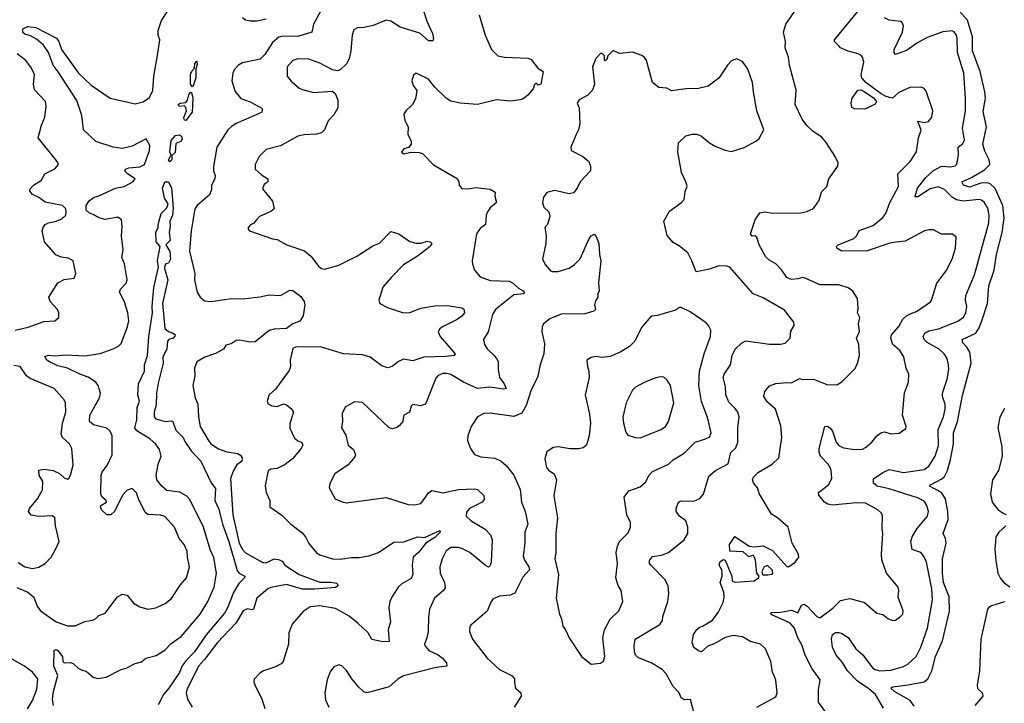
# Model space of a CAD drawing. Extents: x 2056909 to 2160450, y 827444 to 1016825.
# Tile 230 of 256: x 2074873 to 2081114, y 945079 to 949413. Entities that reach past the tile are written whole.
import ezdxf

# ---------------------------------------------------------------- set-up
doc = ezdxf.new("R2010")
doc.units = 0

msp = doc.modelspace()

# ---------------------------------------------------------------- linework, layer by layer
at = {"layer": '0CON10XD'}
for points in [[(2076790, 949485), (2076735.4, 949384.6), (2076724, 949335), (2076635, 949307.1), (2076545, 949309.4), (2076515, 949302.9), (2076475, 949269.6), (2076426.5, 949193.5), (2076396.8, 949163.2), (2076285, 949139.6), (2076260.6, 949125), (2076233.1, 949095), (2076223.3, 949075), (2076217.1, 949025), (2076238, 948958), (2076274.7, 948914.7), (2076332.9, 948892.9), (2076404.2, 948855), (2076412, 948845), (2076405.5, 948824.5), (2076245.4, 948754.6), (2076215, 948735.6), (2076191.5, 948715), (2076122.2, 948605), (2076101.7, 948481.7), (2076101.9, 948455), (2076112.5, 948425), (2076110, 948405), (2076088.9, 948365), (2076089.2, 948335), (2076076.6, 948303.4), (2075995, 948232.5), (2075983.5, 948215), (2075959.1, 948075), (2075948.9, 947945), (2075984, 947805), (2075981.4, 947765), (2075998.6, 947685), (2076015.8, 947655), (2076045, 947630.8), (2076085, 947626.2), (2076215, 947645.6), (2076286.9, 947643.1), (2076395, 947657.1), (2076455, 947669.4), (2076525, 947665.5), (2076585, 947698.1), (2076605, 947695.6), (2076655, 947658.6), (2076676.1, 947626.1), (2076679.2, 947605), (2076668.6, 947535), (2076648.1, 947501.9), (2076605, 947485.5), (2076565, 947455.7), (2076485, 947450.9), (2076455, 947443.1), (2076365, 947371.2), (2076335, 947368.6), (2076265, 947380.9), (2076245, 947378.5), (2076212.7, 947357.3), (2076180.4, 947349.6), (2076165.3, 947324.7), (2076113.9, 947296.1), (2076046.3, 947273.7), (2075995.5, 947244.5), (2075980.6, 947205), (2075981.9, 947155), (2075970.6, 947095), (2075986.1, 947015), (2076001.2, 946975), (2076005.4, 946895.4), (2076017.1, 946835), (2076072.1, 946742.1), (2076085, 946724.5), (2076133.3, 946693.3), (2076185, 946674.5), (2076255, 946663.8), (2076272.5, 946652.5), (2076282.2, 946635), (2076280.6, 946615), (2076249.4, 946590.6), (2076227.3, 946555), (2076210, 946505), (2076223.1, 946275), (2076264.1, 946095), (2076285, 946054.4), (2076305, 946032.5), (2076415, 945971.2), (2076435, 945969.6), (2076485, 945994.6), (2076519.5, 945989.5), (2076539.2, 945979.2), (2076554.4, 945955), (2076645, 945895.3), (2076775, 945847.7), (2076845, 945847.3), (2076880.3, 945840.3), (2076888, 945835), (2076888.8, 945825), (2076875, 945814.4), (2076742.7, 945802.7)], [(2079545, 945055.6), (2079665, 945120), (2079674.2, 945145), (2079665.5, 945225.5), (2079655.4, 945255.4), (2079644.4, 945275), (2079633.5, 945345), (2079600, 945425), (2079568.8, 945455), (2079505, 945470), (2079455, 945501.3), (2079395, 945508.1), (2079343.6, 945496.4), (2079275, 945455.5), (2079235, 945440.8), (2079193.6, 945406.4), (2079175, 945411.2), (2079145, 945433.8), (2079136, 945465), (2079144, 945515), (2079165, 945547.5), (2079179.3, 945560.7), (2079205, 945570), (2079265, 945607.1), (2079300, 945655), (2079332.4, 945717.6), (2079338.3, 945751.7), (2079336.1, 945783.9), (2079313.1, 945845), (2079326.2, 945885), (2079326.2, 945905), (2079323.3, 945925), (2079307.5, 945955), (2079312.3, 945977.7), (2079335, 945990), (2079345, 945987.5), (2079386.5, 945885), (2079388.8, 945855), (2079405, 945847.3), (2079527.8, 945855), (2079555.8, 945875), (2079559.2, 945885), (2079546, 945905), (2079542.9, 945922.9), (2079537.7, 945987.7), (2079525, 946017.5), (2079495, 946007.5), (2079459.3, 946039.3), (2079373.9, 946043.9), (2079372.9, 946085), (2079405, 946135.8), (2079496.4, 946076.4), (2079529.2, 946070.8), (2079585, 946078), (2079645, 946047.5), (2079735, 945945.6), (2079746.2, 945945), (2079788, 945975), (2079812, 946005), (2079810, 946025), (2079768.6, 946095), (2079744, 946195), (2079675.5, 946255.5), (2079638.6, 946278.6), (2079559.7, 946409.7), (2079549.5, 946445), (2079525, 946476), (2079518.1, 946495), (2079525, 946512), (2079555, 946543.8), (2079643.3, 946595), (2079683.8, 946635), (2079704.4, 946765), (2079697.6, 946837.6), (2079664.2, 946944.2), (2079611.4, 946991.4), (2079590.5, 947025), (2079596.4, 947055), (2079625, 947092.9), (2079665, 947107.5), (2079735, 947114), (2079765, 947110.8), (2079815, 947138.1), (2079835, 947132.9), (2079904.4, 947134.4), (2079989.7, 947099.7), (2080052.3, 947097.7), (2080085, 947118), (2080167.6, 947202.4), (2080183.3, 947235), (2080195.5, 947284.5), (2080190.9, 947355), (2080178.1, 947395), (2080195.7, 947435.7), (2080189.2, 947485), (2080199.2, 947525), (2080182.5, 947555), (2080187.5, 947585), (2080183.8, 947645), (2080153.1, 947693.1), (2080123.6, 947713.6), (2080065, 947733.1), (2079945, 947732.9), (2079852.5, 947775), (2079835, 947778.1), (2079805, 947770.5), (2079765, 947766.9), (2079735, 947778.5), (2079704.6, 947824.6), (2079665.4, 947865.4), (2079620.9, 947890.9), (2079601.3, 947911.3), (2079559.4, 947985), (2079544.4, 948035), (2079535, 948042.5), (2079515, 948041.5), (2079505.4, 948055.4), (2079534.4, 948145), (2079565, 948189.5), (2079595, 948194.5), (2079645, 948187.5), (2079825, 948188.6), (2079863.2, 948196.8), (2079904.4, 948215.6), (2079938, 948265), (2079956.7, 948325), (2079989.4, 948355), (2080001.9, 948405), (2080058.8, 948485), (2080060, 948505), (2080042.5, 948545), (2079985, 948634.2), (2079957.8, 948667.8), (2079903.4, 948703.4), (2079862, 948742), (2079833.6, 948783.6), (2079788.6, 948875), (2079793.6, 948966.4), (2079752.9, 949125), (2079747.1, 949175), (2079724.3, 949235), (2079727.1, 949275), (2079713.4, 949333.4), (2079730, 949385), (2079806.2, 949495)], [(2075338, 948178), (2075315, 948186.1), (2075294, 948205), (2075294.7, 948235), (2075314.1, 948265.9), (2075345, 948288.6), (2075375, 948296.7), (2075480, 948345), (2075535, 948355.5), (2075590.8, 948385), (2075604.2, 948405), (2075557.1, 948435), (2075538.8, 948455), (2075544, 948465), (2075563.8, 948475), (2075635, 948480.8), (2075663.1, 948495), (2075696.5, 948585), (2075697.5, 948615), (2075675, 948658), (2075585, 948610.6), (2075525, 948596.5), (2075465.5, 948605.5), (2075355, 948640.6), (2075276.7, 948715), (2075267.4, 948805), (2075235, 948901.9), (2075116.4, 949083.6), (2075085, 949126), (2075055.9, 949205.9), (2075022.7, 949252.7), (2074979.6, 949289.6), (2074940.4, 949310.4), (2074905, 949320.6), (2074891.8, 949331.8), (2074892.9, 949355), (2074925, 949370.5), (2074975, 949362.9), (2075105.6, 949295.6), (2075120, 949275), (2075138.2, 949225), (2075244.7, 949075), (2075325, 948997.9), (2075445.3, 948915.3), (2075605, 948880.9), (2075655, 948892.5), (2075695, 948919.4), (2075717.3, 948965), (2075724.1, 949055.9), (2075745.9, 949185.9), (2075760.4, 949285), (2075750.5, 949315), (2075750.4, 949345), (2075771.6, 949408.4), (2075807, 949463)], [(2076285, 949428), (2076303.1, 949413.1), (2076335, 949405.6), (2076375.6, 949405.6), (2076435, 949419.4)], [(2077430.8, 949475), (2077452.5, 949405), (2077488.6, 949325), (2077495.8, 949294.2), (2077491.7, 949278.3), (2077465, 949280), (2077408.2, 949328.2), (2077285, 949365.3), (2077225, 949403.8), (2077195, 949409.5), (2077114, 949376), (2077055, 949362.9), (2077015, 949362), (2076990.8, 949349.2), (2076980, 949315), (2076972.2, 949215), (2076960.6, 949165), (2076945, 949134), (2076905, 949096), (2076885, 949090), (2076855, 949096), (2076775, 949138.1), (2076706, 949164), (2076635, 949165.6), (2076604.4, 949155.6), (2076569.2, 949115), (2076568, 949055), (2076592.6, 949022.6), (2076645, 948978.6), (2076665, 948970), (2076735, 948951.4), (2076855, 948961.2), (2076873.3, 948945), (2076890, 948905), (2076889.2, 948855), (2076865, 948810), (2076828, 948772), (2076804.6, 948715.4), (2076785, 948696.9), (2076755, 948687.1), (2076675, 948684.3), (2076635.6, 948674.4), (2076525, 948612.9), (2076435, 948590), (2076390.8, 948545), (2076366.2, 948495), (2076366.2, 948465), (2076405, 948430.5), (2076445.8, 948405), (2076446.2, 948385), (2076422.5, 948367.5), (2076411.7, 948341.7), (2076475, 948263.3), (2076485.7, 948215), (2076465, 948197.5), (2076393.3, 948165), (2076373.3, 948145), (2076356.4, 948123.6), (2076335, 948112.5), (2076320, 948095), (2076320, 948085), (2076330, 948075), (2076475, 948024.2), (2076505, 948020), (2076565.6, 947985.6), (2076677.4, 947947.4), (2076717.5, 947915), (2076768, 947848), (2076785, 947835.8), (2076805, 947831.4), (2076895, 947858), (2077010.8, 947915), (2077110.2, 947979.8), (2077153, 947997), (2077225, 948070), (2077275.9, 948055.9), (2077345, 948008), (2077385, 947995.7), (2077415, 947995.6), (2077455, 948008.5), (2077473.9, 948003.9), (2077485.6, 947995), (2077475.6, 947975), (2077395, 947914.4), (2077305, 947860), (2077229.5, 947780.5), (2077175, 947717.5), (2077148.5, 947635), (2077155, 947614.4), (2077205, 947588.6), (2077305, 947555.5), (2077345, 947557.7), (2077415, 947583.8), (2077505, 947598.9), (2077585, 947601.9), (2077675, 947587.1), (2077688.1, 947578.1), (2077693.3, 947555), (2077675, 947533.3), (2077645, 947511.9), (2077552, 947465), (2077536.6, 947453.4), (2077525.8, 947435), (2077537.5, 947405), (2077633.8, 947295), (2077627.5, 947285), (2077575, 947278.2), (2077435.3, 947274.7), (2077365, 947251.2), (2077305, 947260), (2077275, 947245.7), (2077234.2, 947215), (2077205, 947206.8), (2077168.9, 947218.9), (2077095, 947272.7)], [(2077786.2, 949445), (2077823.8, 949315), (2077864.2, 949224.2), (2077904.2, 949184.2), (2077945, 949176), (2078095, 949170), (2078115, 949160), (2078156.1, 949106.1), (2078190, 949085), (2078176.2, 949005), (2078158.3, 948998.3), (2078145, 949010), (2078135, 949002.5), (2078126.7, 948975), (2078093.8, 948935), (2078065, 948912), (2078045, 948906.2), (2077985, 948895.7), (2077895, 948905.6), (2077775, 948875.4), (2077665, 948883.6), (2077606.3, 948896.3), (2077576.2, 948916.2), (2077504.6, 948984.6), (2077465, 949035.8), (2077385, 949073.3), (2077369.3, 949060.7), (2077357.5, 949025), (2077366.4, 948996.4), (2077391.2, 948965), (2077380.7, 948910.7), (2077363.3, 948875), (2077320, 948835), (2077308.8, 948815), (2077313.8, 948775), (2077336.2, 948735), (2077332.5, 948685), (2077353.3, 948645), (2077353.3, 948625), (2077337.5, 948602.5), (2077307.5, 948595), (2077293, 948573), (2077305, 948563.8), (2077355, 948572.5), (2077405, 948572), (2077425.7, 948565.7), (2077495, 948493.3), (2077646.4, 948406.4), (2077656.4, 948386.4), (2077657.5, 948365), (2077675, 948342.5), (2077715, 948340), (2077765, 948348.6), (2077855, 948338), (2077880, 948325), (2077886.2, 948315), (2077884, 948295), (2077894.2, 948255), (2077855, 948220.8), (2077837.1, 948195), (2077829.4, 948175), (2077824.5, 948115.5), (2077791.1, 948088.9), (2077768.9, 948055), (2077740, 947885), (2077742, 947865), (2077755.8, 947825.8), (2077792.1, 947782.1), (2077855, 947760), (2077975, 947756.6), (2077996, 947746), (2078035, 947711.5), (2078064.3, 947695), (2078070.8, 947685), (2078067.5, 947675), (2078005, 947669.1), (2077888.2, 947575), (2077870.7, 947545), (2077842.9, 947435), (2077811.9, 947385), (2077818.9, 947355), (2077835, 947327.1), (2077881.4, 947285), (2077899.8, 947259.8), (2077905.7, 947245), (2077905.6, 947195), (2077914.6, 947144.6), (2077944.3, 947105), (2077955.6, 947074.4), (2077938.9, 947071.1), (2077853.5, 947083.5), (2077775, 947076), (2077685, 947116.2), (2077605, 947163.5), (2077581.1, 947171.1), (2077555, 947170), (2077525, 947156.9), (2077509.8, 947140.2), (2077445, 946975.7), (2077414.3, 946964.3), (2077365, 946973.3), (2077355, 946962.5), (2077344.3, 946925), (2077308.1, 946905), (2077303.6, 946885), (2077301.4, 946865), (2077279.7, 946840.3), (2077263, 946827), (2077235, 946820), (2077215, 946826.2), (2077045.9, 946985.9), (2076995, 946990), (2076935, 946956.7), (2076916.4, 946916.4), (2076919.2, 946865), (2076911.9, 946825), (2076939.7, 946779.7), (2076955.7, 946715), (2076989.3, 946689.3), (2077001.2, 946655), (2076997.3, 946642.7), (2076955, 946591.2), (2076870, 946535), (2076838, 946472), (2076835.5, 946445), (2076873.3, 946375), (2076915.9, 946355.9), (2076945, 946350), (2077195, 946384.4), (2077335, 946340.6), (2077375, 946336.7), (2077416, 946345), (2077444.6, 946385.4)], [(2080347.3, 945047.3), (2080296.8, 945135), (2080255, 945171.4), (2080181.4, 945221.4), (2080120.4, 945285), (2080088.5, 945338.5), (2080048.9, 945385), (2080024.2, 945435.8), (2080019.2, 945485), (2080025.8, 945515), (2080045, 945528.1), (2080065, 945528.1), (2080085, 945522.5), (2080125, 945496.9), (2080172.3, 945425), (2080216.2, 945386.2), (2080277.9, 945305), (2080295, 945293.2), (2080324.7, 945285.3), (2080395, 945290), (2080475, 945312.7), (2080505, 945329.1), (2080554.7, 945375.3), (2080584.7, 945435), (2080626.6, 945555), (2080658.9, 945735), (2080654.1, 945805), (2080621.8, 945975), (2080602.2, 946015), (2080585, 946034.4), (2080529.5, 946055), (2080522.1, 946105), (2080530.5, 946135), (2080561.7, 946188.3), (2080627.9, 946265), (2080633.8, 946295), (2080623.9, 946333.9), (2080607.8, 946357.8), (2080570.6, 946380.6), (2080385, 946438.4), (2080308.1, 946455), (2080284.4, 946474.4), (2080285, 946501.4), (2080345, 946542.5), (2080385, 946560.8), (2080475, 946542.1), (2080605, 946562.2), (2080635, 946583.1), (2080675, 946645.7), (2080697, 946713), (2080695.8, 946815), (2080729.6, 946895), (2080740, 946945), (2080739.6, 946975), (2080722.1, 947025), (2080721.2, 947045), (2080752.1, 947135), (2080762.5, 947195), (2080760.5, 947225), (2080751.2, 947265), (2080733.5, 947295), (2080701.9, 947325), (2080625, 947366.9), (2080605, 947385.6), (2080598.7, 947405), (2080610, 947425), (2080635, 947440.3), (2080697.4, 947452.6), (2080818.9, 947501.1), (2080855, 947527.1), (2080870.5, 947555), (2080876.2, 947595), (2080868.2, 947635), (2080870.9, 947665), (2080924.7, 947795.3), (2081016.2, 948125), (2081018.8, 948175), (2081009.2, 948219.2), (2080986.7, 948256.7), (2080969.6, 948269.6), (2080953.5, 948273.5), (2080855, 948263.2), (2080811.5, 948271.5), (2080785.9, 948285.9), (2080735, 948337.5), (2080695, 948352.9), (2080645, 948341), (2080565, 948290.9), (2080550, 948290), (2080548.8, 948295), (2080563.4, 948345), (2080616.6, 948413.4), (2080665, 948456.5), (2080715, 948485.5), (2080775, 948480.9), (2080803.1, 948486.9), (2080812.6, 948497.4), (2080824.5, 948555.5), (2080821.9, 948605), (2080851.7, 948628.3), (2080861.1, 948648.9), (2080849.5, 948725), (2080867.6, 948835), (2080867.7, 948915), (2080858.2, 949075), (2080818, 949205), (2080815.9, 949295), (2080810.4, 949315), (2080796.1, 949336.1), (2080782.8, 949342.8), (2080725, 949337.3), (2080625, 949299.6), (2080563.7, 949266.3), (2080495, 949217.8), (2080425, 949192.9), (2080415.4, 949205), (2080416.6, 949225), (2080467.9, 949335), (2080475.6, 949375), (2080465.8, 949395), (2080455, 949402.5), (2080385, 949409.7), (2080355.3, 949425.3)], [(2080362.5, 948185), (2080388.8, 948255), (2080443.6, 948355), (2080438.9, 948435), (2080517.5, 948515), (2080556.4, 948575), (2080570, 948665), (2080587, 948713), (2080565, 948770), (2080605, 948761.1), (2080632.5, 948767.5), (2080654, 948795), (2080660.8, 948835), (2080619.5, 948959.5), (2080605, 948977.5), (2080586.4, 948986.4), (2080515, 948983.3), (2080445, 948951.2), (2080405, 948915.8), (2080365, 948925.4), (2080333.1, 948943.1), (2080235.4, 949015), (2080210.4, 949045), (2080207.5, 949065), (2080223.2, 949143.2), (2080215.8, 949175), (2080206.7, 949186.7), (2080187.4, 949197.4), (2080125, 949213.3), (2080076.2, 949235), (2080065, 949248), (2080036.7, 949275), (2080038, 949285), (2080185.6, 949465)], [(2080541.9, 945061.9), (2080517.3, 945097.3), (2080417.1, 945155), (2080394.3, 945175.7), (2080405.7, 945184.3), (2080505, 945195.3), (2080605.3, 945214.7), (2080629.1, 945235), (2080654.4, 945285.6), (2080678.5, 945375), (2080721.4, 945475), (2080766.6, 945663.4), (2080763.8, 945753.8), (2080729.2, 945845), (2080721.9, 945905), (2080722.6, 945995), (2080745.3, 946095.3), (2080742.1, 946125), (2080726.9, 946155), (2080757.4, 946245), (2080755.7, 946295), (2080740.7, 946375), (2080716, 946416), (2080640.5, 946455), (2080646.2, 946465), (2080717.8, 946502.2), (2080735, 946517.5), (2080754.8, 946555), (2080772.3, 946625), (2080791.7, 946725), (2080791.6, 946795), (2080818, 946865), (2080848.3, 947031.7), (2080904.3, 947235), (2080896.3, 947306.3), (2080877.5, 947337.5), (2080850.8, 947365), (2080846.9, 947385), (2080933.8, 947426.2), (2080955, 947460.4), (2080976.8, 947516.8), (2081006.5, 947615), (2081015.3, 947725), (2081050.6, 947825), (2081063.7, 947925), (2081101, 948065), (2081112.6, 948155), (2081105.5, 948235), (2081055, 948343.6), (2081025, 948373), (2081005, 948379.7), (2080965, 948377.9), (2080892.5, 948352.5), (2080855.6, 948365), (2080844.4, 948385), (2080905, 948412.5), (2080988.5, 948461.5), (2081022.5, 948495), (2081018.9, 948525), (2080990.2, 948580.2), (2080977.3, 948625), (2081000.7, 948735), (2080980.8, 948830.8), (2080993.8, 948915), (2080989.6, 948955), (2080961.6, 949085), (2080912.1, 949215), (2080912.7, 949305), (2080879.9, 949409.9), (2080828.9, 949468.9)], [(2074843.3, 947445), (2074926, 947464), (2075025, 947500.6), (2075095, 947504), (2075120, 947525), (2075120, 947555), (2075112, 947575), (2075065, 947626.7), (2075058, 947655), (2075113.8, 947745), (2075154.3, 947765.7), (2075217.5, 947775), (2075228, 947805), (2075212.5, 947885), (2075181.7, 947901.7), (2075135, 947907.5), (2075102.8, 947922.8), (2075030.5, 948005), (2075015.7, 948075), (2075020.8, 948095), (2075035, 948114), (2075055, 948125.5), (2075103.3, 948135), (2075139.8, 948150.2), (2075165, 948174), (2075168.1, 948195), (2075164.3, 948215), (2075145, 948234.3), (2075035, 948256.7), (2074995, 948285.7), (2074953.3, 948305), (2074937, 948327), (2074939.3, 948340.7), (2074960.6, 948365), (2075010, 948395), (2075032.5, 948435), (2075095, 948467.3), (2075119.4, 948495), (2075110.6, 948515), (2074989.4, 948665), (2075010, 948745), (2075032.9, 948795), (2075041.4, 948865), (2075037.1, 948895), (2074967.6, 948967.6), (2074960.5, 949005), (2074966.4, 949065), (2074946.6, 949106.6), (2074912.5, 949155), (2074857.6, 949197.6)], [(2079148.8, 945015), (2079125, 945102.5), (2079085, 945102), (2079065, 945113.3), (2079053.8, 945145), (2079014.2, 945185), (2078970.8, 945265), (2078945, 945292.5), (2078875, 945335.5), (2078795, 945366.9), (2078777.1, 945385), (2078770.6, 945405), (2078766.8, 945443.2), (2078775, 945486.2), (2078931.1, 945578.9), (2078946.9, 945605), (2078950.3, 945630.3), (2078980.4, 945725), (2078987.8, 945775), (2078982.9, 945825), (2078962.9, 945865), (2078873.1, 945955), (2078865.7, 945965), (2078864.3, 945985), (2078885, 946010.8), (2078941.1, 946018.9), (2078986, 946035), (2079084.3, 946115), (2079107.8, 946155), (2079108.5, 946195), (2079094.3, 946235), (2079055.8, 946265), (2079034.2, 946295), (2079034.2, 946315), (2079045, 946343.3), (2079055, 946358), (2079067, 946363), (2079145, 946361.5), (2079185, 946377.5), (2079207.1, 946405), (2079240.7, 946519.3), (2079284, 946555), (2079363, 946597), (2079380.9, 946669.1), (2079411.7, 946698.3), (2079425.5, 946735), (2079425.6, 946824.4), (2079433.3, 946895), (2079424.5, 946924.5), (2079407.3, 946947.3), (2079368.3, 946988.3), (2079348.5, 947035), (2079346.9, 947085), (2079331.8, 947145), (2079337.9, 947165), (2079378.2, 947225), (2079388.5, 947285), (2079407.8, 947325), (2079449.2, 947365), (2079475, 947376.9), (2079625, 947356.7), (2079695, 947355.5), (2079725, 947363.3), (2079755.6, 947395), (2079761.7, 947438.3), (2079781.4, 947475), (2079779.4, 947495), (2079721.4, 947571.4), (2079585, 947649.2), (2079522.5, 947675), (2079373.3, 947843.3), (2079355, 947850.8), (2079305, 947853.1), (2079245, 947831.1), (2079160, 947815), (2079132.9, 947885), (2079107.5, 947935), (2079055, 947978), (2079015, 948001.2), (2078977.5, 948045), (2078956.2, 948135), (2078991.7, 948198.3), (2079068.8, 948255), (2079085.7, 948274.3), (2079090.8, 948325), (2079102.9, 948355), (2079095.6, 948385), (2079067.3, 948445), (2079044.2, 948575), (2079048.2, 948631.8), (2079095, 948677.5), (2079135, 948687.5), (2079165, 948687.5), (2079193.8, 948675), (2079245, 948632.5), (2079285, 948608.6), (2079345, 948585.7), (2079385, 948578), (2079465, 948602), (2079543.3, 948645), (2079560.7, 948659.3), (2079588.8, 948715), (2079544.4, 948835), (2079524.4, 948955), (2079516.9, 949015), (2079489.1, 949099.1), (2079455, 949148.8), (2079416.1, 949166.1), (2079385, 949153.3), (2079358.8, 949125), (2079305, 949043.3), (2079237.7, 948992.3), (2079175, 948976.2), (2079095, 948976), (2079005, 948962), (2078975, 948978.8), (2078925, 948984), (2078884.4, 949014.4), (2078845.6, 949155.6), (2078834.2, 949174.2), (2078817, 949187), (2078756.9, 949206.9), (2078675, 949198.8), (2078635, 949217.5), (2078600, 949185), (2078595, 949160), (2078585, 949152.5), (2078580, 949155), (2078580, 949185), (2078565, 949200), (2078555, 949200), (2078525, 949167.5), (2078504, 949115), (2078516, 949005), (2078504.2, 948965.8), (2078475, 948933.8), (2078420, 948905), (2078406.7, 948885), (2078420, 948855), (2078422.5, 948755), (2078415.7, 948715), (2078399.2, 948685), (2078366.7, 948605), (2078367.5, 948585), (2078443.3, 948545), (2078480, 948515), (2078491.4, 948485), (2078490, 948455), (2078424.5, 948385.5), (2078407.5, 948345), (2078383.3, 948315), (2078355, 948308.6), (2078265, 948331.2), (2078215, 948316.7), (2078192.3, 948287.7), (2078186.7, 948255), (2078194.2, 948224.2), (2078227.5, 948195), (2078232.5, 948165), (2078217.5, 948115), (2078202.5, 948095), (2078210, 948045), (2078208.8, 947995), (2078185.8, 947895), (2078205, 947858.8), (2078235, 947823.8), (2078247.7, 947817.7), (2078285, 947817.5), (2078355, 947838.6), (2078389.1, 947860.9), (2078425, 947896.7), (2078483, 948027), (2078495, 948043.3), (2078515, 948053.3), (2078527.9, 948037.9), (2078544.2, 947994.2), (2078547.5, 947925), (2078555.9, 947884.1), (2078541.2, 947745), (2078546.1, 947693.9), (2078537.5, 947675), (2078537.5, 947655), (2078521.7, 947631.7), (2078516, 947605), (2078522.5, 947575), (2078512.5, 947565), (2078455, 947549.2), (2078305, 947545.5), (2078232.5, 947517.5), (2078193.8, 947485), (2078184, 947465), (2078183.3, 947435), (2078198.8, 947358.8), (2078195.6, 947295), (2078171.9, 947225), (2078155.7, 947145), (2078113.9, 947066.1), (2078083.7, 946966.3), (2078055, 946918.2), (2078005, 946897.5), (2077855, 946918.9), (2077815, 946915.6), (2077774, 946895), (2077734, 946835), (2077714.4, 946775.6), (2077711.4, 946745), (2077730, 946695), (2077755, 946656.2), (2077795, 946642.5), (2077885, 946634.3), (2077925, 946614.4), (2077957.4, 946587.4), (2078005.6, 946525), (2078044.4, 946435), (2078053.3, 946355), (2078076.5, 946295), (2078094.2, 946215), (2078074.4, 946165), (2078074.4, 946094.4), (2078064.3, 946014.3), (2078073.3, 945986.7), (2078099.1, 945945), (2078103.3, 945925), (2078061.2, 945878.8), (2078011.9, 945778.1), (2077982.5, 945765), (2077915, 945759.2), (2077875, 945741.2), (2077861.2, 945725), (2077836.4, 945663.6), (2077733.3, 945575), (2077726.7, 945565), (2077723.8, 945535), (2077744, 945485), (2077835.7, 945365), (2077915, 945292.9), (2077995, 945253.8), (2078010, 945235), (2078009.2, 945210.8), (2078015.8, 945175.8), (2078048.8, 945145), (2078051.2, 945125), (2078006.7, 945055)], [(2075965, 948987.5), (2075956, 949005), (2075955.6, 949065), (2075963.8, 949086.2), (2075980, 949105), (2075983.7, 949136.3), (2075995, 949150), (2075998.3, 949128.3), (2075988.3, 949101.7), (2075989.1, 949045), (2075975, 949000), (2075965, 948987.5)], [(2075925, 948774), (2075916.4, 948776.4), (2075912.9, 948792.9), (2075930, 948835), (2075925, 948857.5), (2075915, 948867.5), (2075882.7, 948862.7), (2075876.7, 948875), (2075890, 948885), (2075925, 948888), (2075936.2, 948903.8), (2075945, 948936.7), (2075955, 948953.3), (2075962.5, 948952.5), (2075970.5, 948915), (2075965, 948827.5), (2075925, 948774)], [(2080225, 948846.2), (2080165, 948848), (2080147.3, 948857.3), (2080144.3, 948884.3), (2080150.6, 948915), (2080185, 948967.5), (2080205, 948968.5), (2080225, 948958.8), (2080285, 948917.1), (2080303.8, 948895), (2080295, 948876.7), (2080245, 948852), (2080225, 948846.2)], [(2075825, 948511.2), (2075816.2, 948525), (2075832.5, 948555), (2075823.5, 948575), (2075832.5, 948647.5), (2075860.8, 948679.2), (2075885, 948682.9), (2075897.5, 948675), (2075902.9, 948655), (2075895, 948642), (2075861.9, 948628.1), (2075858.8, 948571.2), (2075837.5, 948552.5), (2075837.5, 948525), (2075825, 948511.2)], [(2075086.5, 945065), (2075081.5, 945105), (2075087.6, 945155), (2075113.8, 945255), (2075090, 945315), (2075090.8, 945415), (2075105, 945421.1), (2075115.4, 945415), (2075144.4, 945375), (2075146.7, 945345), (2075155, 945336.7), (2075195, 945337.5), (2075211.7, 945331.7), (2075243, 945303), (2075268.3, 945288.3), (2075295, 945282.5), (2075337.5, 945245), (2075365, 945236.2), (2075420, 945245), (2075515, 945293.3), (2075547.7, 945302.3), (2075605, 945331.2), (2075645, 945341.2), (2075672.5, 945365), (2075737.6, 945382.4), (2075795, 945419.2), (2075832.2, 945457.8), (2075896.9, 945503.1), (2076017.8, 945645), (2076065.5, 945725), (2076105.5, 945815), (2076120.9, 945905), (2076103.3, 946003.3), (2076079.6, 946055), (2076038.2, 946195), (2075951, 946371), (2075931.9, 946391.9), (2075887.7, 946417.7), (2075805, 946429.2), (2075774.2, 946455), (2075743.1, 946495), (2075736.9, 946525), (2075750.5, 946595), (2075770, 946645), (2075758, 946688), (2075734, 946724), (2075696.8, 946756.8), (2075615, 946806.2), (2075603.1, 946825), (2075614.4, 946875.6), (2075617.1, 946955), (2075631.2, 946995), (2075621.2, 947035), (2075626.7, 947105), (2075662.9, 947185), (2075663.5, 947225), (2075682, 947285), (2075691.8, 947405), (2075715.5, 947554.5), (2075711.9, 947595), (2075724, 947715), (2075752.5, 947845), (2075745.8, 947885.8), (2075763.3, 947975), (2075737.1, 948005), (2075736.8, 948063.2), (2075750, 948095), (2075750, 948115), (2075770, 948185), (2075805, 948220), (2075813.8, 948245), (2075791.5, 948281.5), (2075778, 948345), (2075793.3, 948385), (2075815.5, 948385), (2075834.4, 948345), (2075839.7, 948299.7), (2075846.6, 948216.6), (2075840.5, 948175), (2075824.5, 948135.5), (2075826.7, 948103.3), (2075820, 948065), (2075825.9, 948014.1), (2075800, 947985), (2075824.5, 947944.5), (2075827.9, 947895), (2075815, 947868.8), (2075800, 947865), (2075792.5, 947855), (2075790, 947835), (2075810.9, 947765), (2075778.5, 947615), (2075792, 947455), (2075815, 947435.8), (2075846.2, 947425), (2075857.5, 947415), (2075857, 947407), (2075845.6, 947394.4), (2075817.5, 947385), (2075808.8, 947375), (2075805.7, 947325), (2075780.8, 947275), (2075782.2, 947235), (2075751.2, 947108.8), (2075740, 947045), (2075738.1, 946971.9), (2075724.2, 946925), (2075726.2, 946896.2), (2075735, 946882.5), (2075795, 946866.7), (2075835, 946870), (2075842.5, 946865), (2075861.8, 946811.8), (2075908.6, 946765), (2075919.3, 946739.3), (2075960.3, 946680.2), (2076020.4, 946615), (2076087, 946477), (2076115, 946441.2), (2076109.6, 946365), (2076135, 946309.2), (2076157.7, 946215), (2076198.5, 946105), (2076252.1, 945922.1), (2076263.2, 945903.2), (2076300, 945885), (2076298.6, 945875), (2076261.1, 945838.9), (2076228.8, 945781.2), (2076190.6, 945685), (2076170, 945650), (2076055.7, 945514.3), (2075980.3, 945405), (2075928.6, 945351.4), (2075902.5, 945317.5), (2075885, 945274.7), (2075818.8, 945175), (2075784.8, 945135.2), (2075751.1, 945068.9)], [(2074855, 945813), (2074923.7, 945783.7), (2074962.7, 945752.7), (2074982.9, 945695), (2075005, 945665.6), (2075105, 945595.6), (2075175, 945569.4), (2075225, 945570.6), (2075285, 945598.5), (2075335, 945605.7), (2075353.8, 945615), (2075374.5, 945635.5), (2075415, 945651.2), (2075492, 945755), (2075525, 945772), (2075554.1, 945764.1), (2075594.3, 945714.3), (2075635, 945690), (2075685, 945676), (2075735, 945684.2), (2075795, 945712.5), (2075835, 945744.2), (2075890.9, 945829.1), (2075929.2, 945875), (2075949.2, 945945), (2075935.8, 946005), (2075934, 946044), (2075915, 946086.2), (2075884.4, 946124.4), (2075853.8, 946195), (2075793.4, 946263.4), (2075765, 946272.5), (2075685.7, 946275.7), (2075667.9, 946287.9), (2075625.7, 946375), (2075613.8, 946413.8), (2075585, 946440), (2075555, 946430), (2075525, 946398.8), (2075474.1, 946295.9), (2075450, 946275), (2075425, 946274), (2075392, 946305), (2075384, 946325), (2075387.7, 946332.3), (2075423.3, 946355), (2075421.2, 946365), (2075396, 946386), (2075388, 946405), (2075389.6, 946525), (2075394.6, 946545), (2075428.8, 946591.2), (2075459.1, 946655), (2075459.3, 946775), (2075446.2, 946805), (2075425, 946823.8), (2075341.2, 946845), (2075315.7, 946865), (2075317.8, 946905), (2075378.2, 947015), (2075384.5, 947045), (2075370.7, 947095), (2075355, 947114.6), (2075307.5, 947147.5), (2075255, 947166.6), (2075175, 947204.1), (2075115, 947218.5), (2075065, 947241.5), (2075044.4, 947255), (2075033.1, 947276.9), (2075054.6, 947285.4), (2075095, 947281.5), (2075165, 947287.5), (2075285, 947281.2), (2075382.5, 947297.5), (2075465, 947325.6), (2075502, 947345), (2075515, 947361.2), (2075556.9, 947465), (2075565.6, 947505), (2075558.6, 947555), (2075536.9, 947625), (2075505.8, 947685), (2075511.4, 947705), (2075547.6, 947742.4), (2075554.6, 947765), (2075537.7, 947865), (2075520.5, 947905), (2075529.1, 947955), (2075519.1, 948040.9), (2075522.9, 948105), (2075517.5, 948145), (2075495, 948160.8), (2075415, 948146), (2075375, 948158), (2075338, 948178)], [(2079981.4, 945025), (2079936.8, 945086.8), (2079935.4, 945165), (2079947.4, 945227.4), (2079897.1, 945297.1), (2079851.9, 945385), (2079830.2, 945450.2), (2079804.5, 945494.5), (2079785, 945555.8), (2079755, 945590), (2079645, 945637.5), (2079634.2, 945645), (2079636.1, 945653.9), (2079695, 945657.3), (2079765, 945670.4), (2079805, 945652.9), (2079829.3, 945700.7), (2079845, 945706.9), (2079865, 945694.4), (2079925, 945628.5), (2079945, 945621.8), (2080026.9, 945683.1), (2080075, 945731.5), (2080135, 945743.5), (2080228.3, 945718.3), (2080305, 945651.2), (2080345, 945641.2), (2080375, 945616.2), (2080405, 945603.8), (2080425, 945606.7), (2080455, 945630), (2080470, 945645), (2080473.3, 945665), (2080442.1, 945752.1), (2080445.7, 945795), (2080440.8, 945815), (2080366.7, 945905), (2080338.2, 945988.2), (2080334.6, 946025), (2080344.4, 946155), (2080338.9, 946185), (2080342.9, 946265), (2080335.7, 946285), (2080312, 946305), (2080235, 946348.2), (2080175, 946350.8), (2080025, 946334.6), (2079995, 946340.9), (2079974.1, 946354.1), (2079937.9, 946397.9), (2079935.7, 946415), (2080000.6, 946465), (2080020, 946505), (2080019.5, 946535), (2080013.5, 946565), (2079998.5, 946595), (2079949.4, 946645), (2079940.9, 946670.9), (2079940.8, 946695), (2079976.7, 946833.3), (2079995, 946835.7), (2080012.4, 946822.4), (2080025, 946803.8), (2080048.7, 946735), (2080065, 946714.6), (2080095, 946698.5), (2080165, 946687.5), (2080215, 946690.8), (2080235, 946702), (2080274.3, 946735), (2080305, 946774.3), (2080335, 946795.7), (2080355, 946800.6), (2080395, 946788.6), (2080447.3, 946792.7), (2080489.5, 946820.5), (2080491.2, 946835), (2080468.1, 946905), (2080482, 947048), (2080505.7, 947115), (2080508, 947165), (2080492.5, 947205), (2080477.1, 947275), (2080452, 947315), (2080406.9, 947355), (2080394.3, 947395), (2080399.2, 947415), (2080445, 947468.6), (2080470, 947515), (2080495, 947536.2), (2080528.2, 947551.8), (2080556.5, 947563.5), (2080645.4, 947624.6), (2080652.5, 947635), (2080687.3, 947742.7), (2080745, 947821.2), (2080783.3, 947895), (2080805.6, 947965), (2080808.8, 948035), (2080785, 948053.8), (2080715, 948054.2), (2080665, 948080), (2080635, 948082), (2080607.5, 948075), (2080485, 948008.8), (2080395, 947999.2), (2080245, 947948.1), (2080085, 947946), (2080053.3, 947965), (2080050, 947975), (2080060, 947985), (2080160, 948025), (2080180, 948045), (2080195, 948076), (2080281.7, 948108.3), (2080345, 948159.4), (2080362.5, 948185)], [(2078495, 945327.5), (2078555, 945334), (2078573, 945347), (2078582.5, 945375), (2078568.9, 945495), (2078579.1, 945545), (2078615, 945612), (2078670, 945665), (2078696.2, 945725), (2078686.2, 945795), (2078665.7, 945825.7), (2078651.9, 945875), (2078663.1, 945965), (2078653.5, 946035), (2078661.1, 946075), (2078675.4, 946104.6), (2078729.1, 946160.9), (2078744.4, 946195), (2078744.4, 946225), (2078721.9, 946275), (2078704.6, 946385.4), (2078735, 946425.8), (2078805, 946452), (2078839.7, 946480.3), (2078862.5, 946525), (2078885, 946549.4), (2078985, 946594.4), (2079015, 946621.9), (2079084.3, 946665), (2079155, 946734), (2079208.1, 946751.9), (2079245, 946766), (2079255.4, 946795), (2079234.5, 946885), (2079193.6, 946993.6), (2079177.6, 947095), (2079181.9, 947185), (2079210.8, 947295), (2079251.4, 947405), (2079254.2, 947445), (2079240, 947475), (2079225, 947491.2), (2079121.7, 947561.7), (2079065, 947589.2), (2079055, 947588.8), (2079029.3, 947570.7), (2078915, 947538.8), (2078875, 947533.3), (2078815, 947462), (2078771.4, 947375), (2078738.3, 947341.7), (2078678, 947305), (2078615, 947277.5), (2078565, 947270.8), (2078525, 947278.8), (2078495, 947272.5), (2078467.5, 947255), (2078471.2, 947215), (2078481.2, 947185), (2078482, 947145), (2078456.7, 947035), (2078485, 946912.5), (2078491.1, 946855), (2078483.1, 946776.9), (2078465, 946716.7), (2078445, 946699.2), (2078417, 946693), (2078363, 946693), (2078285, 946704.2), (2078255, 946700.8), (2078215, 946673.3), (2078201.2, 946628.8), (2078211.2, 946575), (2078225, 946556.7), (2078260, 946535), (2078275.7, 946495.7), (2078257.8, 946395), (2078282.5, 946255), (2078270.5, 946155), (2078270.5, 946035), (2078264.5, 945995), (2078287.8, 945895), (2078274.2, 945745), (2078293.8, 945643.8), (2078306.7, 945615), (2078315, 945567.5), (2078333.3, 945545), (2078355, 945493.3), (2078434, 945375), (2078495, 945327.5)], [(2077095, 947272.7), (2077045, 947288.5), (2076925, 947294), (2076785, 947336.8), (2076625, 947338.5), (2076605, 947328), (2076587.5, 947255), (2076589.2, 947215), (2076581.2, 947188.8), (2076495, 947070), (2076453.8, 947035), (2076441.2, 946995), (2076447, 946977), (2076470, 946965), (2076505, 946961.2), (2076545, 946978.8), (2076565, 946971.2), (2076598.8, 946945), (2076609.2, 946925), (2076585, 946852.5), (2076584.6, 946824.6), (2076615, 946760), (2076635, 946744), (2076660, 946735), (2076668, 946715), (2076658, 946695), (2076601.7, 946628.3), (2076555, 946592.2), (2076505, 946568.5), (2076465, 946563.3), (2076447.5, 946555), (2076428.3, 946458.3), (2076436, 946415), (2076458.8, 946365), (2076457.5, 946325), (2076535, 946272), (2076592.5, 946215), (2076662.2, 946162.2), (2076684.6, 946134.6), (2076705, 946092.5), (2076753.8, 946033.8), (2076775, 946020.6), (2076854.6, 945994.6), (2076905, 945993.6), (2076975, 946004.6), (2077025, 946002.9), (2077085, 946014), (2077147.1, 946035), (2077245, 946100.5), (2077306.8, 946103.2), (2077395, 946133.8), (2077438.6, 946131.4), (2077536.7, 946175), (2077537.5, 946165), (2077505, 946130.6), (2077446.4, 946093.6), (2077401.5, 946035), (2077367.3, 946005), (2077360, 945955), (2077364.4, 945895), (2077355, 945870), (2077295, 945835.6), (2077275, 945817.1), (2077233.4, 945756.6), (2077219.6, 945725), (2077211.8, 945685), (2077223.3, 945595), (2077208.8, 945545), (2077215, 945470), (2077175, 945469.5), (2077105, 945482.9), (2077081.5, 945525), (2077016.9, 945586.9), (2076961.8, 945631.8), (2076875, 945680.5), (2076775, 945696.9), (2076715, 945690.9), (2076669.3, 945660.7), (2076599.3, 945580.7), (2076579.6, 945525), (2076577.7, 945455), (2076542.9, 945345), (2076530, 945330), (2076495, 945310.6), (2076417.5, 945285), (2076395, 945271.2), (2076358.3, 945231.7), (2076356.2, 945215), (2076365, 945190), (2076407.3, 945107.3), (2076426.4, 945046.4)], [(2074862.2, 945972.2), (2074906.2, 945945), (2074955, 945933.9), (2074995, 945941.3), (2075035, 945965.5), (2075072.5, 946005), (2075102.5, 946057.5), (2075124, 946105), (2075099.2, 946205), (2075095, 946257.5), (2075077.7, 946267.7), (2074995, 946262.5), (2074945, 946272.9), (2074929.2, 946295), (2074934, 946315), (2074984.7, 946375.3), (2075017.2, 946432.7), (2075018.9, 946485), (2074996, 946525), (2074995, 946557.5), (2075025, 946564.2), (2075085, 946554.4), (2075125, 946536.9), (2075155, 946509.2), (2075175, 946500.8), (2075185, 946506.2), (2075194.5, 946525.5), (2075210.9, 946589.1), (2075203.5, 946695), (2075189.4, 946725), (2075144.1, 946764.1), (2075135.5, 946785), (2075144.7, 946855.3), (2075165.5, 946925), (2075164.2, 946984.2), (2075155, 947003.3), (2075092, 947075), (2074938.2, 947138.2), (2074915.9, 947155.9), (2074875, 947214.4), (2074835, 947221.8)], [(2078805, 946762.5), (2078938, 946815), (2078965.7, 946835), (2078985.6, 946865), (2079020, 946985), (2078998, 947095), (2078977.9, 947127.9), (2078955, 947146.2), (2078935, 947150), (2078905, 947143.1), (2078834.6, 947115.4), (2078777, 947083), (2078757.5, 947065), (2078717.1, 946985), (2078695.8, 946894.2), (2078699.2, 946855), (2078715, 946797.5), (2078728.3, 946778.3), (2078773.9, 946763.9), (2078805, 946762.5)], [(2081115, 946948.1), (2081085, 946894), (2081073, 946827), (2081098.9, 946705), (2081101.2, 946645), (2081076.8, 946555), (2081040, 946495), (2081027.2, 946407.2), (2081037.5, 946355), (2081075, 946305.7), (2081106.1, 946283.9), (2081125, 946275.7)], [(2077444.6, 946385.4), (2077465, 946414.2), (2077485, 946429.2), (2077555, 946413.6), (2077655, 946434.6), (2077755, 946438.9), (2077775, 946434), (2077815, 946396.7), (2077817.7, 946372.3), (2077803.3, 946355), (2077724.3, 946315), (2077705, 946290), (2077702.5, 946265), (2077735, 946237.1), (2077824, 946184), (2077857.6, 946147.6), (2077867.1, 946115), (2077860.5, 945975), (2077855, 945953.3), (2077845, 945942.9), (2077825, 945952.7), (2077725.2, 946035.2), (2077675, 946060.4), (2077655, 946066.7), (2077605, 946066.8), (2077575.6, 946045), (2077550.4, 945995), (2077535.5, 945945), (2077537.5, 945905), (2077564.5, 945845), (2077569.6, 945810.4), (2077560, 945795), (2077502.9, 945745), (2077469.5, 945675), (2077463.5, 945625), (2077461.5, 945535), (2077454.4, 945495), (2077438.8, 945455), (2077440.8, 945445), (2077465.7, 945415), (2077526.3, 945386.3), (2077553.8, 945365), (2077578.9, 945335), (2077580, 945315), (2077513.4, 945306.6), (2077305, 945252.9), (2077268.7, 945231.3), (2077215, 945184.2), (2077075, 945145.8), (2077055, 945152), (2077017.5, 945185), (2076977.1, 945235), (2076945, 945288), (2076915, 945316.2), (2076895, 945322.5), (2076865, 945310), (2076840.9, 945279.1), (2076822.1, 945227.9), (2076806, 945145), (2076811.2, 945101.2), (2076833.3, 945055)], [(2081123.6, 946205), (2081080, 946165), (2081059.4, 946135), (2081054.4, 946055), (2081060, 945985), (2081072.3, 945905), (2081090.1, 945870.1), (2081112.9, 945842.9), (2081148.6, 945818.6)], [(2079583.3, 945893.3), (2079615, 945894.3), (2079642, 945898), (2079647.5, 945905), (2079642, 945925), (2079613.8, 945953.8), (2079592.5, 945945), (2079577.5, 945915), (2079583.3, 945893.3)], [(2076742.7, 945802.7), (2076665, 945803.5), (2076565, 945831.6), (2076465, 945813.5), (2076445.4, 945805), (2076376.9, 945745), (2076353.9, 945676.1), (2076345, 945672), (2076315, 945678), (2076290, 945665), (2076242.7, 945587.3), (2076126.2, 945465), (2076043.9, 945356.1), (2076005.5, 945315), (2075932.5, 945165), (2075928.9, 945145), (2075935.5, 945105.5), (2075966, 945055)], [(2081115, 945721.8), (2081032.9, 945697.1), (2081015, 945687.5), (2081007.8, 945675), (2080964.2, 945485), (2080956.1, 945285), (2080942.1, 945195), (2080945, 945172), (2080974.3, 945145), (2080978.6, 945125), (2080926.5, 945065)], [(2074922.9, 945045), (2074953.6, 945096.4), (2074980.7, 945169.3), (2074988.8, 945235), (2074955, 945277.3), (2074902.9, 945315), (2074825, 945359.2)]]:
    msp.add_lwpolyline(points, dxfattribs=at)

doc.saveas('drawing.dxf')
